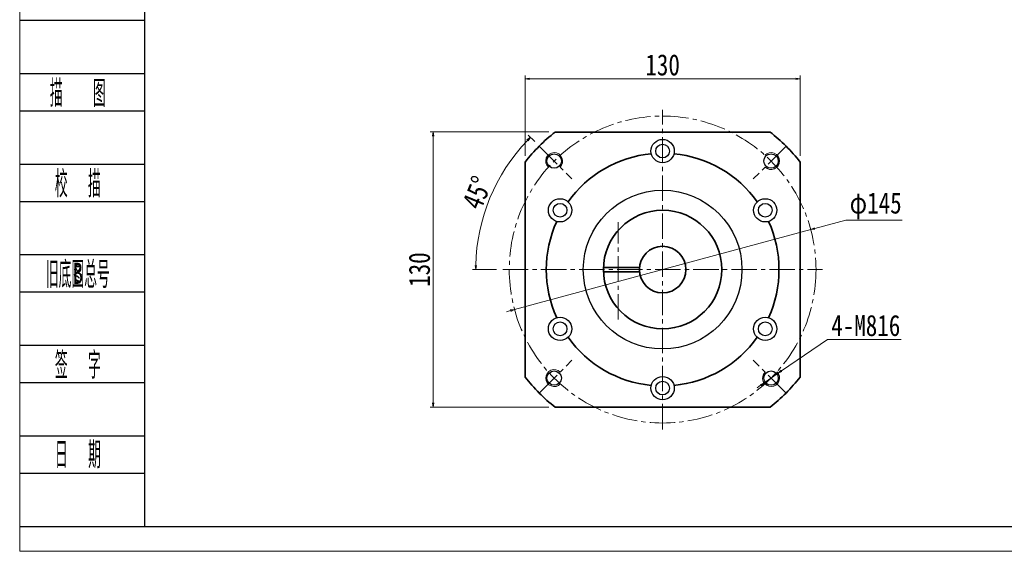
# Model space of a CAD drawing. Header units: millimetres. Extents: x -5 to 990, y 0 to 700.
# Tile 1 of 6: x 0 to 465, y 0 to 251. Entities that reach past the tile are written whole.
import ezdxf
from ezdxf.enums import TextEntityAlignment as Align

# ---------------------------------------------------------------- set-up
doc = ezdxf.new("R2010")
doc.units = ezdxf.units.MM
doc.linetypes.add('点画线', pattern=[18, 12, -2, 2, -2])
doc.layers.add('2细线层', color=4, linetype='Continuous')
doc.layers.add('6文字层', color=3, linetype='Continuous')
for name, color, linetype, lineweight in [('EB0', 7, 'Continuous', 35), ('中心线层', 1, '点画线', 18), ('图框_外框线', 7, 'Continuous', 18), ('尺寸线层', 3, 'Continuous', 18), ('粗实线层', 7, 'Continuous', 35), ('细实线层', 7, 'Continuous', 18)]:
    doc.layers.add(name, color=color, linetype=linetype, lineweight=lineweight)
doc.styles.add('PC_TEXTSTYLE', font='ISOCP.SHX', dxfattribs={"width": 0.707, "bigfont": 'GBCBIG.SHX'})
doc.styles.get("Standard").update_dxf_attribs({"font": 'SimSun.ttf'})
doc.styles.add('宋体', font='SimSun.ttf', dxfattribs={"width": 0.8})
doc.dimstyles.new('A水平标注$0', dxfattribs={"dimtxt": 3.5, "dimasz": 2, "dimexe": 1.5, "dimexo": 3, "dimgap": 1.1, "dimtad": 1, "dimtoh": 1, "dimdec": 4, "dimdsep": 46, "dimtxsty": '宋体', "dimblk": 'OPEN', "dimcen": 3, "dimclrd": 3, "dimclre": 3, "dimclrt": 6, "dimadec": 0, "dimazin": 0, "dimtm": 1e-09, "dimtfac": 1, "dimtdec": 4, "dimtix": 1, "dimtmove": 0, "dimatfit": 3, "dimldrblk": 'OPEN', "dimfxl": 1, "dimtfill": 1, "dimtfillclr": 256, "dimlwd": 13, "dimlwe": 13, "dimarcsym": 0})
doc.dimstyles.new('D直径标注φ25', dxfattribs={"dimtxt": 3.5, "dimasz": 2, "dimexe": 1, "dimexo": 3, "dimtad": 1, "dimtoh": 1, "dimdec": 1, "dimdsep": 46, "dimtxsty": '宋体', "dimblk": 'OPEN', "dimcen": 3, "dimclrd": 3, "dimclre": 3, "dimclrt": 130, "dimadec": 0, "dimazin": 0, "dimtm": 1e-09, "dimtfac": 1, "dimtdec": 1, "dimtmove": 0, "dimatfit": 0, "dimldrblk": 'OPEN', "dimfxl": 1, "dimtfill": 1, "dimtfillclr": 256, "dimlwd": 13, "dimlwe": 13, "dimarcsym": 0})
doc.dimstyles.new('螺孔(M8-7H)', dxfattribs={"dimtxt": 3.5, "dimasz": 2, "dimexe": 1.25, "dimexo": 3, "dimtad": 1, "dimtoh": 1, "dimdec": 4, "dimdsep": 46, "dimtxsty": '宋体', "dimblk": 'OPEN', "dimcen": 3, "dimclrd": 3, "dimclre": 3, "dimclrt": 2, "dimadec": 0, "dimazin": 0, "dimtm": 1e-09, "dimtfac": 1, "dimtdec": 4, "dimtmove": 0, "dimatfit": 3, "dimldrblk": 'OPEN', "dimfxl": 1, "dimtfill": 1, "dimtfillclr": 256, "dimlwd": 9, "dimlwe": 9, "dimarcsym": 0})

# ---------------------------------------------------------------- blocks, each defined once
blk = doc.blocks.new('_Open')
at = {"color": 0, "linetype": 'ByBlock', "lineweight": -2}
for p, q in [((-1, 0.17), (0, 0)), ((-1, -0.17), (0, 0)), ((0, 0), (-1, 0))]:
    blk.add_line(p, q, dxfattribs=at)
blk = doc.blocks.new('*D11')
at = {"layer": 'Defpoints', "color": 0, "transparency": 16777216}
for p in [(253.12, 198.1), (195.49, 68.1), (253.12, 68.1)]:
    blk.add_point(p, dxfattribs=at)
at = {"layer": '尺寸线层', "color": 3, "lineweight": 13, "transparency": 16777216}
for p, q in [((250.12, 198.1), (193.99, 198.1)), ((195.49, 196.1), (195.49, 70.1)), ((250.12, 68.1), (193.99, 68.1))]:
    blk.add_line(p, q, dxfattribs=at)
at = {"layer": '尺寸线层', "color": 3, "lineweight": 13, "transparency": 16777216, "xscale": 2, "yscale": 2, "zscale": 2}
for p, rotation in [((195.49, 198.1), 90), ((195.49, 68.1), 270)]:
    blk.add_blockref('_Open', p, dxfattribs=dict(at, rotation=rotation))
at = {"layer": '尺寸线层', "color": 6, "transparency": 16777216, "insert": (188.99, 133.1), "char_height": 10, "attachment_point": 5, "rotation": 90, "style": '宋体', "bg_fill": 3, "box_fill_scale": 1.1, "bg_fill_color": 256, "bg_fill_true_color": 13158600, "bg_fill_transparency": 0}
blk.add_mtext('130', dxfattribs=at)
blk = doc.blocks.new('*D12')
at = {"layer": 'Defpoints', "color": 0, "transparency": 16777216}
for p in [(245.59, 191.43), (227.39, 177.28), (261.06, 175.96), (228.42, 133.1), (379.42, 133.1)]:
    blk.add_point(p, dxfattribs=at)
at = {"layer": '尺寸线层', "color": 3, "lineweight": 13, "transparency": 16777216}
for p, q in [((243.46, 193.56), (240.37, 196.65)), ((225.42, 133.1), (214.05, 133.1))]:
    blk.add_line(p, q, dxfattribs=at)
blk.add_arc((303.92, 133.1), 88.37, 136.2968, 178.7032, dxfattribs=at)
at = {"layer": '尺寸线层', "color": 3, "lineweight": 13, "transparency": 16777216, "xscale": 2, "yscale": 2, "zscale": 2}
for p, rotation in [((241.44, 195.58), 45.64838103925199), ((215.55, 133.1), 269.3516189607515)]:
    blk.add_blockref('_Open', p, dxfattribs=dict(at, rotation=rotation))
at = {"layer": '尺寸线层', "color": 6, "transparency": 16777216, "insert": (216.27, 169.4), "char_height": 10, "attachment_point": 5, "rotation": 67.5, "style": '宋体', "bg_fill": 3, "box_fill_scale": 1.1, "bg_fill_color": 256, "bg_fill_true_color": 13158600, "bg_fill_transparency": 0}
blk.add_mtext('45°', dxfattribs=at)
blk = doc.blocks.new('*D13')
at = {"layer": 'Defpoints', "color": 0, "transparency": 16777216}
for p in [(373.92, 151.99), (233.93, 114.21)]:
    blk.add_point(p, dxfattribs=at)
at = {"layer": '尺寸线层', "color": 3, "lineweight": 13, "transparency": 16777216}
for p, q in [((375.85, 152.51), (390.56, 156.48)), ((390.56, 156.48), (417.18, 156.48)), ((233.93, 114.21), (373.92, 151.99)), ((232, 113.69), (230.06, 113.17))]:
    blk.add_line(p, q, dxfattribs=at)
at = {"layer": '尺寸线层', "color": 3, "lineweight": 13, "transparency": 16777216, "xscale": 2, "yscale": 2, "zscale": 2}
for p, rotation in [((373.92, 151.99), 195.1034299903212), ((233.93, 114.21), 15.10342999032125)]:
    blk.add_blockref('_Open', p, dxfattribs=dict(at, rotation=rotation))
at = {"layer": '尺寸线层', "color": 130, "transparency": 16777216, "insert": (404.62, 163.2), "char_height": 10, "attachment_point": 5, "style": '宋体', "bg_fill": 3, "box_fill_scale": 1.1, "bg_fill_color": 256, "bg_fill_true_color": 13158600, "bg_fill_transparency": 0}
blk.add_mtext('φ145', dxfattribs=at)
blk = doc.blocks.new('*D36')
at = {"color": 3, "lineweight": 9, "transparency": 16777216}
for p, q in [((381.78, 100.12), (360.13, 85.23)), ((416.62, 100.12), (381.78, 100.12)), ((351.89, 79.57), (358.48, 84.1)), ((350.24, 78.43), (348.59, 77.3))]:
    blk.add_line(p, q, dxfattribs=at)
at = {"layer": 'Defpoints', "color": 0, "transparency": 16777216}
for p in [(358.48, 84.1), (351.89, 79.57)]:
    blk.add_point(p, dxfattribs=at)
at = {"color": 3, "lineweight": 9, "transparency": 16777216, "xscale": 2, "yscale": 2, "zscale": 2}
for p, rotation in [((358.48, 84.1), 214.5107787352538), ((351.89, 79.57), 34.51077873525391)]:
    blk.add_blockref('_Open', p, dxfattribs=dict(at, rotation=rotation))
at = {"color": 2, "transparency": 16777216, "insert": (399.95, 106.62), "char_height": 10, "attachment_point": 5, "style": '宋体', "bg_fill": 3, "box_fill_scale": 1.1, "bg_fill_color": 256, "bg_fill_true_color": 13158600, "bg_fill_transparency": 0}
blk.add_mtext('4-M816', dxfattribs=at)
blk = doc.blocks.new('*D37')
at = {"layer": 'Defpoints', "color": 0, "transparency": 16777216}
for p in [(368.92, 223.26), (238.92, 183.9), (368.92, 183.9)]:
    blk.add_point(p, dxfattribs=at)
at = {"layer": '尺寸线层', "color": 3, "lineweight": 13, "transparency": 16777216}
for p, q in [((238.92, 186.9), (238.92, 224.76)), ((368.92, 186.9), (368.92, 224.76)), ((240.92, 223.26), (366.92, 223.26))]:
    blk.add_line(p, q, dxfattribs=at)
at = {"layer": '尺寸线层', "color": 3, "lineweight": 13, "transparency": 16777216, "xscale": 2, "yscale": 2, "zscale": 2, "rotation": 180}
blk.add_blockref('_Open', (238.92, 223.26), dxfattribs=at)
at = {"layer": '尺寸线层', "color": 3, "lineweight": 13, "transparency": 16777216, "xscale": 2, "yscale": 2, "zscale": 2}
blk.add_blockref('_Open', (368.92, 223.26), dxfattribs=at)
at = {"layer": '尺寸线层', "color": 6, "transparency": 16777216, "insert": (303.92, 229.76), "char_height": 10, "attachment_point": 5, "style": '宋体', "bg_fill": 3, "box_fill_scale": 1.1, "bg_fill_color": 256, "bg_fill_true_color": 13158600, "bg_fill_transparency": 0}
blk.add_mtext('130', dxfattribs=at)

msp = doc.modelspace()

# ---------------------------------------------------------------- linework, layer by layer
for centre, radius in [((303.92188, 189.09805), 5.5), ((303.92188, 189.09805), 3.25), ((252.65664, 184.36329), 3.4), ((355.18712, 184.36329), 3.4), ((303.92188, 133.09805), 37.5), ((255.42446, 161.09805), 5.5), ((255.42446, 161.09805), 3.25), ((352.4193, 161.09805), 5.5), ((352.4193, 161.09805), 3.25), ((255.42446, 105.09805), 5.5), ((255.42446, 105.09805), 3.25), ((352.4193, 105.09805), 5.5), ((352.4193, 105.09805), 3.25), ((252.65664, 81.83281), 3.4), ((355.18712, 81.83281), 3.4), ((303.92188, 77.09805), 5.5), ((303.92188, 77.09805), 3.25)]:
    msp.add_circle(centre, radius)
at = {"layer": '2细线层'}
for p, q in [((0.01888, 250.90227), (58.94544, 250.90227)), ((0.01888, 225.73246), (58.94544, 225.73246)), ((0.01888, 208.11359), (58.94544, 208.11359)), ((0.01888, 182.94379), (58.94544, 182.94379)), ((0.01888, 165.32492), (58.94544, 165.32492)), ((0.01888, 140.15511), (58.94544, 140.15511)), ((0.01888, 122.53625), (58.94544, 122.53625)), ((0.01888, 97.36644), (58.94544, 97.36644)), ((0.01888, 79.74757), (58.94544, 79.74757)), ((0.01888, 54.57776), (58.94544, 54.57776)), ((0.01888, 36.9589), (58.94544, 36.9589)), ((0.01888, 11.78909), (58.94544, 11.78909))]:
    msp.add_line(p, q, dxfattribs=at)
at = {"layer": 'EB0'}
for points in [[(253.11588, 198.09805), (354.72788, 198.09805)], [(238.92188, 82.29204), (238.92188, 183.90405)], [(368.92188, 183.90405), (368.92188, 82.29204)], [(354.72788, 68.09805), (253.11588, 68.09805)]]:
    msp.add_lwpolyline(points, dxfattribs=at)
for radius, start, end in [(82.5, 128.0122795, 141.9877205), (82.5, 38.0122795, 51.9877205), (55, 95.5857592, 144.4142408), (55, 35.5857592, 84.4142408), (55, 155.5857592, 204.4142408), (55, 335.5857592, 24.4142408), (55, 215.5857592, 264.4142408), (55, 275.5857592, 324.4142408), (82.5, 218.0122795, 231.9877205), (82.5, 308.0122795, 321.9877205)]:
    msp.add_arc((303.92188, 133.09805), radius, start, end, dxfattribs=at)
at = {"layer": '中心线层'}
for p, q in [((303.92188, 57.59805), (303.92188, 208.59805)), ((303.92188, 57.59805), (303.92188, 208.59805)), ((245.58557, 191.43436), (261.06092, 175.95901)), ((362.25819, 191.43436), (346.78284, 175.95901)), ((228.42188, 133.09805), (379.42188, 133.09805)), ((228.42188, 133.09805), (379.42188, 133.09805)), ((245.58557, 74.76174), (261.06092, 90.23709)), ((362.25819, 74.76174), (346.78284, 90.23709))]:
    msp.add_line(p, q, dxfattribs=at)
msp.add_circle((303.92188, 133.09805), 72.5, dxfattribs=at)
at = {"layer": '图框_外框线', "color": 3}
msp.add_lwpolyline([(0, 0), (990.28344, 0), (990.28344, 700.27186), (0, 700.27186)], close=True, dxfattribs=at)
at = {"layer": '图框_外框线', "color": 3, "lineweight": 25}
msp.add_lwpolyline([(58.94544, 11.78909), (978.49435, 11.78909), (978.49435, 688.48277), (58.94544, 688.48277)], close=True, dxfattribs=at)
at = {"layer": '细实线层'}
for centre, start, end in [((252.65664, 184.36329), 315, 226.5807738), ((355.18712, 184.36329), 225, 136.5807738), ((252.65664, 81.83281), 45, 316.5807738), ((355.18712, 81.83281), 135, 46.5807738)]:
    msp.add_arc(centre, 4, start, end, dxfattribs=at)

# ---------------------------------------------------------------- texts
at = {"layer": '6文字层', "color": 3, "style": 'PC_TEXTSTYLE'}
for s, width, p in [('描   图', 0.6667, (27.48318, 216.92303)), ('校  描', 0.667, (27.48318, 174.13435)), ('旧底图总号', 0.667, (27.48318, 131.34568)), ('签  字', 0.667, (27.48318, 88.557)), ('日  期', 0.667, (27.49888, 46.01954))]:
    msp.add_text(s, height=12.584904, dxfattribs=dict(at, width=width)).set_placement(p, align=Align.MIDDLE)
at = {"layer": '6文字层', "width": 0.707}
msp.add_text('B', height=10.06792, dxfattribs=at).set_placement((27.48318, 131.34568), align=Align.MIDDLE)

# ---------------------------------------------------------------- next in the draw order: dimensions: what is measured, and where the dimension line sits
at = {"layer": '尺寸线层'}
dim = msp.add_linear_dim(base=(195.49012, 68.09805), p1=(253.11588, 198.09805), p2=(253.11588, 68.09805), angle=270, dimstyle='A水平标注$0', override={"dimtxt": 10, "dimgap": 1.5, "dimblk": 'Open', "dimtfill": 1, "dimtfillclr": 256}, dxfattribs=at)
dim.commit()
dim.dimension.update_dxf_attribs({"geometry": '*D11', "text_midpoint": (195.49012, 133.09805), "dimtype": 160})

# ---------------------------------------------------------------- next in the draw order: dimensions: what is measured, and where the dimension line sits
dim = msp.add_angular_dim_2l(base=(227.39179, 177.28272), line1=((228.42188, 133.09805), (379.42188, 133.09805)), line2=((245.58557, 191.43436), (261.06092, 175.95901)), dimstyle='A水平标注$0', override={"dimtxt": 10, "dimgap": 1.5, "dimblk": 'Open', "dimtfill": 1, "dimtfillclr": 256}, dxfattribs=at)
dim.commit()
dim.dimension.update_dxf_attribs({"geometry": '*D12', "text_midpoint": (216.27404, 169.40297)})

# ---------------------------------------------------------------- next in the draw order: dimensions: what is measured, and where the dimension line sits
dim = msp.add_linear_dim(base=(368.92188, 223.26407), p1=(238.92188, 183.90405), p2=(368.92188, 183.90405), dimstyle='A水平标注$0', override={"dimtxt": 10, "dimgap": 1.5, "dimblk": 'Open', "dimtfill": 1, "dimtfillclr": 256}, dxfattribs=at)
dim.commit()
dim.dimension.update_dxf_attribs({"geometry": '*D37', "text_midpoint": (303.92188, 229.76407)})
dim = msp.add_diameter_dim_2p(p1=(233.92624, 114.20728), p2=(373.91751, 151.98881), dimstyle='D直径标注φ25', override={"dimtxt": 10, "dimgap": 1.5, "dimpost": 'φ<>'}, dxfattribs=at)
dim.commit()
dim.dimension.update_dxf_attribs({"geometry": '*D13', "text_midpoint": (404.61757, 156.48008), "dimtype": 163})

# ---------------------------------------------------------------- next in the draw order: linework, layer by layer
at = {"layer": '中心线层'}
msp.add_line((282.93976, 109.4922), (282.93976, 155.53873), dxfattribs=at)
at = {"layer": '粗实线层'}
for p, q in [((275.92188, 134.09805), (292.96743, 134.09805)), ((275.92188, 132.09805), (292.96743, 132.09805))]:
    msp.add_line(p, q, dxfattribs=at)
for radius in [28, 11]:
    msp.add_circle((303.92188, 133.09805), radius, dxfattribs=at)

# ---------------------------------------------------------------- next in the draw order: dimensions: what is measured, and where the dimension line sits
dim = msp.add_diameter_dim_2p(p1=(351.89104, 79.56656), p2=(358.4832, 84.09905), text='4-M<>16', dimstyle='螺孔(M8-7H)', override={"dimtxt": 10, "dimgap": 1.5, "dimtad": 1, "dimtih": 0, "dimtoh": 1, "dimdec": 4, "dimlfac": 1, "dimpost": '<>', "dimcen": 0, "dimse1": 0, "dimse2": 0, "dimsd1": 0, "dimsd2": 0, "dimtix": 0, "dimtofl": 1, "dimatfit": 3, "dimtvp": 0.1})
dim.commit()
dim.dimension.update_dxf_attribs({"geometry": '*D36', "text_midpoint": (399.94766, 100.11507), "dimtype": 163})

doc.saveas('drawing.dxf')
